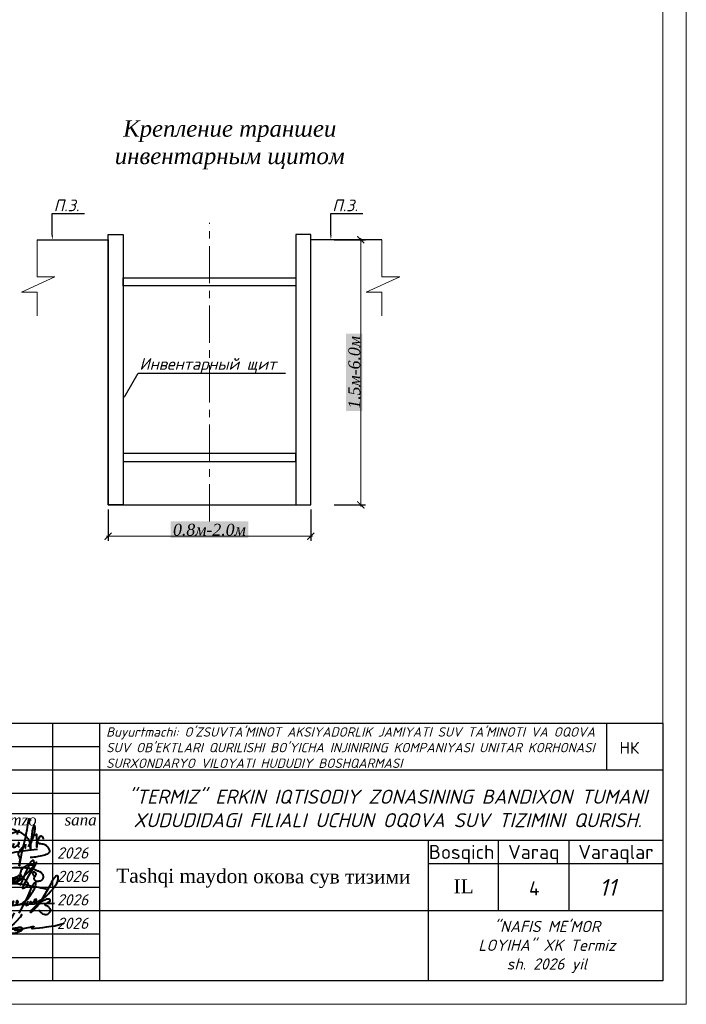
# Model space of a CAD drawing. Extents: x 0 to 362422, y 0 to 4201735.
# Tile 58 of 256: x 360258 to 360400, y 4198694 to 4198904. Entities that reach past the tile are written whole.
import ezdxf
from ezdxf import colors
from ezdxf.entities.mleader import LeaderData, LeaderLine
from ezdxf.enums import TextEntityAlignment as Align
from ezdxf.math import Vec2, Vec3

# ---------------------------------------------------------------- set-up
doc = ezdxf.new("R2010")
doc.units = 0
doc.header["$LTSCALE"] = 0.5
doc.header["$MEASUREMENT"] = 0
doc.header["$PDMODE"] = 32
doc.header["$PDSIZE"] = 0.3
doc.linetypes.add('осевая', pattern=[50.8, 31.75, -6.35, 6.35, -6.35])
doc.layers.add('.', color=7, linetype='Continuous', lineweight=15)
doc.layers.add('Линии', color=130, linetype='Continuous', lineweight=50)
doc.styles.add('ISOCPEUR', font='isocpeui.ttf', dxfattribs={"height": 250})
doc.styles.add('Nurbek', font='isocpeui.ttf')
doc.styles.add('Standard 1', font='isocpeur.ttf', dxfattribs={"height": 300})
doc.styles.add('Times', font='timesi.ttf', dxfattribs={"height": 2})
doc.styles.add('V@ler@Live', font='isocpeui.ttf')
doc.styles.add('ГОСТ 250', font='isocpeur.ttf', dxfattribs={"height": 250})
doc.styles.add('школа', font='times.ttf')
doc.linetypes.add('119_1_5', pattern='A,4,-1,[129,yszn.shx,S=0.5,R=0,X=0,Y=0],0.35,[131,yszn.shx,S=0.5,R=0,X=0,Y=0],3.3,[130,yszn.shx,S=0.5,R=0,X=0,Y=0],0.35,[128,yszn.shx,S=0.5,R=0,X=0,Y=0],-1', length=10)
doc.dimstyles.new('!Oxunjon', dxfattribs={"dimtxt": 2, "dimasz": 1.5, "dimexe": 1, "dimexo": 0.0625, "dimgap": 0.09, "dimtad": 1, "dimdec": 1, "dimzin": 0, "dimdsep": 46, "dimtxsty": 'Standard', "dimblk": 'ARCHTICK', "dimcen": 0.3, "dimdle": 0.35, "dimclrd": 1, "dimclre": 1, "dimclrt": 1, "dimadec": 0, "dimazin": 0, "dimtfac": 1, "dimtdec": 1, "dimtofl": 0, "dimtmove": 0, "dimatfit": 3, "dimldrblk": 'ARCHTICK', "dimfxl": 1, "dimtolj": 1, "dimtzin": 0, "dimlwd": 0, "dimarcsym": 1})

# ---------------------------------------------------------------- blocks, each defined once
blk = doc.blocks.new('_ArchTick')
at = {"color": 0, "linetype": 'ByBlock', "const_width": 0.15}
blk.add_lwpolyline([(-0.5, -0.5), (0.5, 0.5)], dxfattribs=at)
blk = doc.blocks.new('*D550')
at = {"color": 1, "lineweight": -2, "transparency": 16777216}
for p, q in [((360277.11, 4198799.96), (360277.11, 4198793.27)), ((360320.32, 4198799.96), (360320.32, 4198793.27))]:
    blk.add_line(p, q, dxfattribs=at)
at = {"color": 1, "lineweight": 0, "transparency": 16777216}
blk.add_line((360276.76, 4198794.27), (360320.67, 4198794.27), dxfattribs=at)
at = {"layer": 'Defpoints', "color": 0, "lineweight": 50, "transparency": 16777216}
for p in [(360277.11, 4198800.96), (360320.32, 4198800.96), (360320.32, 4198794.27)]:
    blk.add_point(p, dxfattribs=at)
at = {"color": 1, "lineweight": 0, "transparency": 16777216, "xscale": 1.5, "yscale": 1.5, "zscale": 1.5, "rotation": 180}
blk.add_blockref('_ArchTick', (360277.11, 4198794.27), dxfattribs=at)
at = {"color": 1, "lineweight": 0, "transparency": 16777216, "xscale": 1.5, "yscale": 1.5, "zscale": 1.5}
blk.add_blockref('_ArchTick', (360320.32, 4198794.27), dxfattribs=at)
at = {"color": 1, "transparency": 16777216, "insert": (360298.72, 4198795.64), "char_height": 2, "attachment_point": 5, "style": 'Times', "bg_fill": 1, "box_fill_scale": 1.25, "bg_fill_color": 7, "bg_fill_true_color": 16777215, "bg_fill_transparency": 0}
blk.add_mtext('\\A1;{\\H1.25x;0.8м-2.0м}', dxfattribs=at)
blk = doc.blocks.new('*D551')
at = {"color": 1, "lineweight": 0, "transparency": 16777216}
blk.add_line((360330.98, 4198800.61), (360330.98, 4198857.85), dxfattribs=at)
at = {"color": 1, "lineweight": -2, "transparency": 16777216}
for p, q in [((360325.28, 4198857.5), (360331.98, 4198857.5)), ((360325.28, 4198800.96), (360331.98, 4198800.96))]:
    blk.add_line(p, q, dxfattribs=at)
at = {"layer": 'Defpoints', "color": 0, "lineweight": 50, "transparency": 16777216}
for p in [(360324.28, 4198857.5), (360330.98, 4198857.5), (360324.28, 4198800.96)]:
    blk.add_point(p, dxfattribs=at)
at = {"color": 1, "lineweight": 0, "transparency": 16777216, "xscale": 1.5, "yscale": 1.5, "zscale": 1.5}
for p, rotation in [((360330.98, 4198857.5), 90), ((360330.98, 4198800.96), 270)]:
    blk.add_blockref('_ArchTick', p, dxfattribs=dict(at, rotation=rotation))
at = {"color": 1, "transparency": 16777216, "insert": (360329.61, 4198829.23), "char_height": 2, "attachment_point": 5, "rotation": 90, "style": 'Times', "bg_fill": 1, "box_fill_scale": 1.25, "bg_fill_color": 7, "bg_fill_true_color": 16777215, "bg_fill_transparency": 0}
blk.add_mtext('\\A1;{\\H1.25x;1.5м-6.0м}', dxfattribs=at)
blk = doc.blocks.new('fgjhfgjhhjghm bnmbkjk mkm')
at = {"color": 5, "lineweight": 40, "ltscale": 100}
blk.add_lwpolyline([(-257.43, -8198.63), (-258, -8199.3), (-258.04, -8199.62), (-257.47, -8199.42), (-257.07, -8199.16), (-256.82, -8198.67), (-257.07, -8199.16), (-256.8, -8199.11), (-256.42, -8198.96), (-256.09, -8198.78), (-255.81, -8198.75), (-255.54, -8198.5), (-255.4, -8198.28), (-255.5, -8198.05), (-255.82, -8198.16), (-256, -8198.34), (-256.05, -8198.67), (-255.95, -8198.87), (-255.57, -8198.8), (-255.09, -8198.68), (-253.81, -8197.93), (-253.15, -8197.44), (-252.41, -8196.71), (-252.02, -8196.28), (-251.56, -8195.75), (-251.18, -8195.23), (-250.68, -8194.6), (-250.36, -8194.13), (-250.23, -8193.79), (-250.09, -8193.38), (-250.06, -8193), (-250.05, -8192.5), (-250.2, -8192.29), (-250.38, -8192.27), (-250.62, -8192.37), (-250.8, -8192.6), (-251, -8192.85), (-251.23, -8193.12), (-251.35, -8193.36), (-251.51, -8193.6), (-251.67, -8193.87), (-251.79, -8194.17), (-254.73, -8199.16), (-255.3, -8199.94), (-256.25, -8200.94), (-256.89, -8201.44), (-256.95, -8201.4), (-256.89, -8201.22), (-256.82, -8201.05), (-256.69, -8200.89), (-256.58, -8200.75), (-255.91, -8200.06), (-254.96, -8199.17), (-254.41, -8198.74), (-253.61, -8198.36), (-253.15, -8198.12), (-252.85, -8198.01), (-252.45, -8197.95), (-252.28, -8197.99), (-252.18, -8198.12), (-252.14, -8198.37), (-252.13, -8198.57), (-252.23, -8198.75), (-252.57, -8198.91), (-253.23, -8199.35), (-253.38, -8199.48), (-253.09, -8199.64), (-252.76, -8199.77), (-252.56, -8199.9), (-252.43, -8200.03), (-252.08, -8200.39), (-251.93, -8200.69), (-251.92, -8200.89), (-251.97, -8201.1), (-252.12, -8201.3), (-252.25, -8201.5), (-252.42, -8201.64), (-252.72, -8201.91), (-253.06, -8201.95), (-253.27, -8201.96), (-253.54, -8201.88), (-253.84, -8201.8), (-254.08, -8201.6), (-254.26, -8201.48), (-254.42, -8201.3), (-254.61, -8201.13), (-254.78, -8200.92), (-254.86, -8200.86)], dxfattribs=at)
for points in [[(-265.64, -8197.39), (-265.85, -8197.73, -0.287088), (-266.3, -8197.87, -0.22153), (-266.5, -8197.7, -0.260462), (-266.39, -8197.09), (-266.15, -8196.74, 0.006278), (-265.86, -8196.33), (-265.49, -8196.03), (-265.14, -8195.82), (-264.91, -8195.7), (-264.7, -8195.66), (-264.43, -8195.64), (-264.1, -8195.61), (-263.85, -8195.63), (-263.72, -8195.68), (-263.7, -8195.79), (-263.75, -8196.04), (-265.14, -8198.88), (-265.29, -8199.23), (-265.34, -8199.38), (-265.37, -8199.53), (-265.38, -8199.61), (-265.37, -8199.78, 0.706282), (-265.14, -8199.9), (-264.91, -8199.81), (-264.69, -8199.76), (-264.4, -8199.64), (-264.22, -8199.51), (-264.06, -8199.41), (-263.9, -8199.26), (-263.64, -8199.06), (-263.34, -8198.75), (-263.18, -8198.6), (-263, -8198.43), (-262.86, -8198.25), (-262.73, -8198.1), (-262.65, -8198.02), (-262.54, -8197.85), (-262.22, -8197.31), (-262.04, -8196.93), (-262, -8196.79), (-261.92, -8196.63), (-261.89, -8196.45), (-261.85, -8196.23), (-261.79, -8195.9), (-261.82, -8195.68), (-262.02, -8195.93), (-262.29, -8196.31), (-262.92, -8197.66), (-263.29, -8198.41), (-263.73, -8199.51), (-263.97, -8200.1), (-261.48, -8199.67), (-260.03, -8199.51), (-258.92, -8199.36), (-258.19, -8199.31), (-255.94, -8199.21), (-254.5, -8199.16), (-250.95, -8199.09)], [(-262.16, -8198.46), (-262.38, -8198.73), (-262.54, -8198.92), (-262.61, -8199.05), (-262.72, -8199.24), (-262.75, -8199.39), (-262.73, -8199.53), (-262.72, -8199.62), (-262.63, -8199.69), (-262.4, -8199.69), (-262.21, -8199.72), (-261.9, -8199.59), (-261.69, -8199.51), (-261.4, -8199.34), (-261.3, -8198.99), (-261.15, -8198.54), (-261.32, -8199.07), (-261.42, -8199.38), (-261.34, -8199.57), (-260.91, -8199.54), (-260.63, -8199.37), (-260.43, -8199.27), (-260.31, -8199.14), (-260.22, -8199.05), (-260.13, -8198.97, 0.310116), (-260.07, -8198.56, 0.56176), (-260.39, -8198.6, 0.084118), (-260.47, -8198.88, 0.085526), (-260.37, -8199.21), (-260.29, -8199.39), (-260.14, -8199.47), (-259.74, -8199.41), (-259.34, -8199.26), (-258.96, -8199.08), (-258.73, -8198.91), (-258.11, -8198.49), (-257.76, -8198.15), (-257.45, -8197.72), (-257.2, -8197.4), (-256.89, -8196.95), (-256.59, -8196.52), (-256.27, -8196.05), (-256.1, -8195.73), (-255.97, -8195.47), (-255.75, -8194.97), (-255.65, -8194.68), (-255.58, -8194.43), (-255.58, -8194.26), (-255.58, -8194.1), (-255.64, -8193.99), (-255.79, -8194), (-255.95, -8194.05), (-256.08, -8194.13), (-256.21, -8194.25), (-256.26, -8194.36), (-256.33, -8194.48), (-256.42, -8194.62), (-256.49, -8194.74), (-256.53, -8194.8), (-256.59, -8194.89), (-256.96, -8195.63), (-257.58, -8197.21), (-258.32, -8198.79), (-259.86, -8201.53)]]:
    blk.add_lwpolyline(points, format="xyb", dxfattribs=at)
blk = doc.blocks.new('ghfgj jghjmhg jjbkm jkm')
at = {"color": 5, "linetype": 'ByBlock', "lineweight": 40}
for points in [[(-254.12, -8185.87), (-253.9, -8185.82), (-253.74, -8185.78), (-253.55, -8185.63), (-253.51, -8185.51), (-253.5, -8185.43), (-253.51, -8185.3), (-253.56, -8185.19), (-253.6, -8185.09), (-253.66, -8185.02), (-253.75, -8184.96), (-253.85, -8184.92), (-253.94, -8184.88), (-254.03, -8184.84), (-254.1, -8184.84), (-254.19, -8184.85), (-254.27, -8184.88), (-254.32, -8184.93), (-254.37, -8185.02), (-254.4, -8185.1), (-254.39, -8185.21), (-254.33, -8185.34), (-254.28, -8185.45), (-254.21, -8185.54), (-254.12, -8185.61), (-254.02, -8185.68), (-253.92, -8185.74), (-253.82, -8185.8), (-253.82, -8185.8), (-253.76, -8185.91), (-253.77, -8185.94), (-253.82, -8185.97), (-253.89, -8186.03), (-253.95, -8186.11), (-254.01, -8186.18), (-254.04, -8186.27), (-254.07, -8186.34), (-254.08, -8186.44), (-254.05, -8186.53), (-254.03, -8186.62), (-253.98, -8186.7), (-253.92, -8186.77), (-253.84, -8186.85), (-253.78, -8186.91), (-253.73, -8186.97), (-253.64, -8187.02), (-253.58, -8187.04), (-253.52, -8187.05), (-253.46, -8187.06), (-253.38, -8187.07), (-253.28, -8187.07), (-253.18, -8187.08), (-253.1, -8187.08), (-253.03, -8187.07), (-252.94, -8187.07), (-252.86, -8187.06), (-252.76, -8187.05), (-252.69, -8187.05), (-252.61, -8187.04), (-252.55, -8187.02), (-252.48, -8187), (-252.43, -8186.98), (-252.36, -8186.95), (-252.29, -8186.92), (-252.24, -8186.9), (-252.18, -8186.87), (-252.14, -8186.84), (-252.09, -8186.81), (-252.04, -8186.78), (-251.99, -8186.73), (-251.96, -8186.7), (-251.91, -8186.65), (-251.87, -8186.61), (-251.84, -8186.56), (-251.82, -8186.52), (-251.78, -8186.43), (-251.74, -8186.32), (-251.7, -8186.18), (-251.67, -8186.04), (-251.67, -8185.93), (-251.67, -8185.84), (-251.7, -8185.76), (-251.74, -8185.66), (-251.78, -8185.55), (-251.84, -8185.46), (-251.91, -8185.36), (-251.99, -8185.24), (-252.07, -8185.14), (-252.18, -8185.04), (-252.3, -8184.94), (-252.43, -8184.86), (-252.58, -8184.77), (-252.84, -8184.65), (-253.04, -8184.57), (-253.31, -8184.48), (-253.69, -8184.34), (-254.02, -8184.22), (-254.4, -8184.14), (-254.97, -8183.99), (-255.26, -8183.95), (-255.57, -8183.9), (-255.82, -8183.86), (-256.1, -8183.85), (-256.38, -8183.8), (-257.05, -8183.75), (-257.45, -8183.75), (-257.92, -8183.74), (-258.19, -8183.75), (-259.16, -8183.78), (-259.99, -8183.83), (-260.63, -8183.91), (-261.2, -8183.99), (-261.98, -8184.18), (-262.58, -8184.34), (-263.58, -8184.7), (-264.46, -8185.07), (-265.01, -8185.31), (-265.4, -8185.54), (-265.96, -8185.89), (-266.37, -8186.23), (-266.53, -8186.4), (-266.67, -8186.54), (-266.78, -8186.65), (-266.86, -8186.73), (-266.94, -8186.85), (-267, -8186.95), (-267.04, -8187.06), (-267.07, -8187.19), (-267.06, -8187.29), (-267.03, -8187.44), (-266.97, -8187.56), (-266.91, -8187.66), (-266.83, -8187.75), (-266.75, -8187.84), (-266.67, -8187.89), (-266.55, -8187.94), (-266.42, -8187.98), (-266.33, -8188.01), (-266.26, -8188.02), (-266.13, -8188.04), (-265.99, -8188.06), (-265.8, -8188.08), (-265.56, -8188.09), (-265.34, -8188.09), (-265.08, -8188.07), (-264.93, -8188.06), (-264.83, -8188.05), (-264.55, -8188.03), (-264.33, -8187.99), (-264.11, -8187.96), (-263.82, -8187.91), (-263.6, -8187.86), (-263.31, -8187.82), (-262.96, -8187.78), (-262.71, -8187.73), (-262.33, -8187.69), (-261.88, -8187.67), (-261.47, -8187.66), (-261.12, -8187.65), (-260.83, -8187.6), (-260.44, -8187.62), (-259.84, -8187.64), (-259.56, -8187.65), (-259.12, -8187.68), (-258.65, -8187.7), (-258.07, -8187.73), (-257.59, -8187.79), (-257.07, -8187.87), (-256.72, -8187.9), (-256.52, -8187.92), (-256.35, -8187.94), (-256.02, -8187.97), (-255.72, -8188.04), (-255.41, -8188.12), (-254.87, -8188.24), (-254.39, -8188.34), (-254.14, -8188.4), (-253.79, -8188.47), (-253.42, -8188.55), (-252.82, -8188.64), (-252.33, -8188.75), (-251.87, -8188.84), (-251.4, -8188.97), (-251.1, -8189.05), (-250.73, -8189.15)], [(-261.31, -8185.11), (-261.13, -8184.8), (-260.98, -8184.44), (-260.83, -8184.1), (-260.77, -8183.74), (-260.77, -8183.33), (-260.84, -8183.04), (-260.94, -8182.72), (-261.1, -8182.45), (-261.24, -8182.27), (-261.41, -8182.13), (-261.62, -8182.06), (-261.9, -8181.99), (-262.16, -8181.99), (-262.45, -8182.02), (-262.71, -8182.09), (-263.01, -8182.18), (-263.21, -8182.28), (-263.56, -8182.45), (-264.11, -8182.93), (-264.37, -8183.23), (-264.55, -8183.47), (-264.7, -8183.74), (-264.8, -8183.97), (-264.9, -8184.28), (-265, -8184.61), (-265.09, -8184.89), (-265.13, -8185.31), (-265.15, -8185.69), (-265.12, -8186.51), (-265.09, -8186.93), (-265.04, -8187.29), (-264.92, -8187.73), (-264.78, -8187.96), (-264.64, -8188.12), (-264.45, -8188.27), (-264.32, -8188.36), (-264.16, -8188.48), (-263.95, -8188.61), (-263.68, -8188.73), (-263.56, -8188.75), (-263.38, -8188.75), (-263.2, -8188.74), (-263.02, -8188.68), (-262.84, -8188.57), (-262.69, -8188.42), (-262.59, -8188.25), (-262.52, -8188.12), (-262.41, -8187.9), (-262.33, -8187.69), (-262.3, -8187.5), (-262.26, -8187.31), (-262.28, -8187.17), (-262.31, -8186.97), (-262.36, -8186.84), (-262.45, -8186.73), (-262.56, -8186.64), (-262.73, -8186.58), (-262.89, -8186.59), (-263.01, -8186.62), (-263.19, -8186.68), (-263.41, -8186.81), (-263.72, -8187.06), (-263.88, -8187.25), (-263.98, -8187.39), (-264.08, -8187.51), (-264.14, -8187.64), (-264.2, -8187.77), (-264.24, -8187.93), (-264.28, -8188.14), (-264.29, -8188.31), (-264.26, -8188.51), (-264.16, -8188.67), (-264.1, -8188.78), (-264.05, -8188.82), (-264.02, -8188.82), (-263.97, -8188.8), (-263.94, -8188.76), (-263.9, -8188.7), (-263.85, -8188.61), (-263.54, -8187.99), (-263.32, -8187.47), (-263.12, -8186.97), (-262.97, -8186.37), (-262.66, -8185.37), (-262.49, -8184.87), (-262.44, -8184.66), (-262.42, -8184.64), (-262.41, -8184.62), (-262.39, -8184.62), (-262.37, -8184.63), (-262.36, -8184.64), (-262.36, -8184.67), (-262.36, -8184.69), (-262.37, -8184.71), (-262.38, -8184.74)], [(-261.91, -8188.06), (-261.82, -8187.85), (-261.76, -8187.75), (-261.72, -8187.7), (-261.67, -8187.6), (-261.55, -8187.48), (-261.46, -8187.39), (-261.37, -8187.28), (-261.3, -8187.19), (-261.16, -8187.1), (-261.1, -8187.05), (-261, -8186.94), (-260.91, -8186.85), (-260.83, -8186.81), (-260.75, -8186.76), (-260.66, -8186.71), (-260.58, -8186.66), (-260.51, -8186.61), (-260.44, -8186.57), (-260.38, -8186.54), (-260.32, -8186.52), (-260.26, -8186.51), (-260.22, -8186.51), (-260.19, -8186.53), (-260.18, -8186.54), (-260.16, -8186.58), (-260.14, -8186.65), (-260.15, -8186.71), (-260.15, -8186.76), (-260.17, -8186.81), (-260.19, -8186.86), (-260.2, -8186.9), (-260.24, -8187.01), (-260.26, -8187.11), (-260.27, -8187.17), (-260.29, -8187.21), (-260.32, -8187.29), (-260.35, -8187.37), (-260.38, -8187.43), (-260.41, -8187.49), (-260.47, -8187.62), (-260.52, -8187.67), (-260.56, -8187.77), (-260.6, -8187.82), (-260.66, -8187.9), (-260.7, -8187.94), (-260.73, -8187.99), (-260.76, -8188.02), (-260.79, -8188.05), (-260.82, -8188.09), (-260.86, -8188.12), (-260.89, -8188.15), (-260.93, -8188.18), (-260.96, -8188.21), (-261, -8188.23), (-261.04, -8188.26), (-261.08, -8188.27), (-261.1, -8188.25), (-261.1, -8188.22), (-261.1, -8188.19), (-261.09, -8188.15), (-261.08, -8188.12), (-261.06, -8188.06), (-261.04, -8188.01), (-261.02, -8187.96), (-261, -8187.92), (-260.96, -8187.85), (-260.93, -8187.79), (-260.89, -8187.71), (-260.88, -8187.68), (-260.84, -8187.63), (-260.77, -8187.53), (-260.75, -8187.48), (-260.74, -8187.45), (-260.71, -8187.4), (-260.69, -8187.35), (-260.66, -8187.31), (-260.63, -8187.27), (-260.6, -8187.22), (-260.57, -8187.19), (-260.54, -8187.14), (-260.5, -8187.1), (-260.47, -8187.07), (-260.44, -8187.02), (-260.4, -8186.98), (-260.38, -8186.96), (-260.36, -8186.94), (-260.34, -8186.92), (-260.32, -8186.89), (-260.3, -8186.86), (-260.28, -8186.83), (-260.25, -8186.78), (-260.21, -8186.75), (-260.15, -8186.7), (-260.11, -8186.66), (-260.05, -8186.6), (-259.98, -8186.55), (-259.9, -8186.51), (-259.83, -8186.45), (-259.75, -8186.42), (-259.7, -8186.4), (-259.64, -8186.37), (-259.58, -8186.35), (-259.51, -8186.34), (-259.45, -8186.32), (-259.39, -8186.3), (-259.34, -8186.28), (-259.28, -8186.28), (-259.24, -8186.27), (-259.17, -8186.27), (-259.12, -8186.28), (-259.08, -8186.33), (-259.05, -8186.37), (-259.01, -8186.42), (-259, -8186.47), (-258.99, -8186.51), (-258.98, -8186.58), (-258.99, -8186.62), (-259, -8186.68), (-259, -8186.76), (-259.02, -8186.81), (-259.04, -8186.88), (-259.06, -8186.94), (-259.09, -8187.01), (-259.11, -8187.08), (-259.14, -8187.16), (-259.17, -8187.22), (-259.23, -8187.3), (-259.27, -8187.37), (-259.32, -8187.45), (-259.37, -8187.52), (-259.43, -8187.59), (-259.47, -8187.65), (-259.52, -8187.72), (-259.58, -8187.77), (-259.66, -8187.78), (-259.72, -8187.77), (-259.78, -8187.75), (-259.78, -8187.71), (-259.78, -8187.65), (-259.76, -8187.61), (-259.75, -8187.55), (-259.73, -8187.52), (-259.71, -8187.48), (-259.68, -8187.44), (-259.65, -8187.39), (-259.62, -8187.34), (-259.59, -8187.28), (-259.55, -8187.24), (-259.52, -8187.17), (-259.47, -8187.1), (-259.43, -8187.03), (-259.38, -8186.94), (-259.33, -8186.83), (-259.25, -8186.73), (-259.21, -8186.65), (-259.19, -8186.6), (-259.16, -8186.53), (-259.11, -8186.46), (-259.08, -8186.41), (-259.04, -8186.38), (-258.99, -8186.35), (-258.94, -8186.3), (-258.87, -8186.25), (-258.79, -8186.2), (-258.73, -8186.14), (-258.66, -8186.11), (-258.58, -8186.08), (-258.51, -8186.06), (-258.43, -8186.05), (-258.37, -8186.04), (-258.3, -8186.05), (-258.24, -8186.08), (-258.17, -8186.14), (-258.14, -8186.2), (-258.11, -8186.28), (-258.1, -8186.34), (-258.11, -8186.41), (-258.12, -8186.47), (-258.14, -8186.54), (-258.15, -8186.59), (-258.17, -8186.66), (-258.19, -8186.72), (-258.2, -8186.78), (-258.2, -8186.82), (-258.22, -8186.86), (-258.23, -8186.89), (-258.25, -8186.92), (-258.26, -8186.95), (-258.29, -8186.99), (-258.32, -8187.02), (-258.34, -8187.05), (-258.39, -8187.11), (-258.43, -8187.16), (-258.47, -8187.21), (-258.52, -8187.26), (-258.56, -8187.3), (-258.6, -8187.34), (-258.66, -8187.39), (-258.71, -8187.42), (-258.76, -8187.45), (-258.81, -8187.46), (-258.87, -8187.47), (-258.92, -8187.46), (-258.97, -8187.43), (-259, -8187.37), (-259, -8187.33), (-258.99, -8187.29), (-258.97, -8187.22), (-258.94, -8187.15), (-258.92, -8187.1), (-258.9, -8187.04), (-258.87, -8186.98), (-258.83, -8186.92), (-258.79, -8186.83), (-258.73, -8186.76), (-258.69, -8186.69), (-258.64, -8186.6), (-258.59, -8186.53), (-258.52, -8186.39), (-258.45, -8186.3), (-258.4, -8186.23), (-258.37, -8186.19), (-258.33, -8186.13), (-258.27, -8186.07), (-258.27, -8186.07), (-258.2, -8185.98), (-258.14, -8185.89), (-258.09, -8185.82), (-258.02, -8185.76), (-257.94, -8185.7), (-257.9, -8185.67), (-257.82, -8185.66), (-257.78, -8185.64), (-257.74, -8185.64), (-257.71, -8185.65), (-257.67, -8185.67), (-257.64, -8185.68), (-257.63, -8185.7), (-257.61, -8185.72), (-257.59, -8185.75), (-257.57, -8185.79), (-257.56, -8185.83), (-257.55, -8185.87), (-257.55, -8185.91), (-257.55, -8185.96), (-257.55, -8186.03), (-257.56, -8186.07), (-257.56, -8186.08), (-257.57, -8186.15), (-257.59, -8186.21), (-257.61, -8186.3), (-257.64, -8186.38), (-257.66, -8186.44), (-257.67, -8186.48), (-257.68, -8186.51), (-257.71, -8186.54), (-257.75, -8186.6), (-257.8, -8186.67), (-257.83, -8186.72), (-257.86, -8186.76), (-257.9, -8186.81), (-257.94, -8186.88), (-257.98, -8186.93), (-258, -8186.95), (-258.03, -8187), (-258.06, -8187.06), (-258.11, -8187.11), (-258.14, -8187.15), (-258.19, -8187.21), (-258.24, -8187.27), (-258.25, -8187.29), (-258.28, -8187.33), (-258.29, -8187.35), (-258.32, -8187.39), (-258.34, -8187.43), (-258.37, -8187.43), (-258.37, -8187.42), (-258.36, -8187.39), (-258.34, -8187.37), (-258.33, -8187.36), (-258.31, -8187.35), (-258.29, -8187.34), (-258.26, -8187.34), (-258.24, -8187.33), (-258.21, -8187.33), (-258.19, -8187.32), (-258.17, -8187.31), (-258.16, -8187.3), (-258.14, -8187.29), (-258.12, -8187.27), (-258.07, -8187.24), (-258.03, -8187.21), (-257.98, -8187.19), (-257.95, -8187.16), (-257.9, -8187.14), (-257.87, -8187.12), (-257.84, -8187.09), (-257.79, -8187.07), (-257.75, -8187.03), (-257.72, -8186.99), (-257.69, -8186.96), (-257.65, -8186.92), (-257.62, -8186.9), (-257.6, -8186.88), (-257.56, -8186.85), (-257.53, -8186.81), (-257.48, -8186.78), (-257.44, -8186.74), (-257.38, -8186.69), (-257.35, -8186.66), (-257.31, -8186.62), (-257.23, -8186.55), (-257.19, -8186.5), (-257.11, -8186.42), (-257.09, -8186.38), (-257.05, -8186.35), (-257.02, -8186.32), (-256.95, -8186.25), (-256.89, -8186.21), (-256.84, -8186.14), (-256.8, -8186.1), (-256.75, -8186.04), (-256.69, -8185.98), (-256.62, -8185.91), (-256.51, -8185.83), (-256.44, -8185.76), (-256.35, -8185.66), (-256.25, -8185.58), (-256.13, -8185.49), (-256.02, -8185.4), (-255.95, -8185.32), (-255.88, -8185.25), (-255.84, -8185.19), (-255.77, -8185.12), (-255.73, -8185.07), (-255.68, -8185.03), (-255.64, -8184.98), (-255.58, -8184.94), (-255.53, -8184.88), (-255.49, -8184.83), (-255.41, -8184.76), (-255.34, -8184.69), (-255.27, -8184.63), (-255.19, -8184.52), (-255.12, -8184.44), (-255.03, -8184.33), (-254.95, -8184.24), (-254.87, -8184.16), (-254.79, -8184.07), (-254.68, -8183.95), (-254.62, -8183.87), (-254.55, -8183.8), (-254.44, -8183.7), (-254.37, -8183.64), (-254.29, -8183.57), (-254.22, -8183.49), (-254.18, -8183.4), (-254.14, -8183.31), (-254.1, -8183.19), (-254.04, -8183.1), (-253.99, -8183), (-253.98, -8182.94), (-253.95, -8182.84), (-253.96, -8182.75), (-253.96, -8182.67), (-253.96, -8182.59), (-253.98, -8182.53), (-254, -8182.46), (-254, -8182.41), (-254.01, -8182.37), (-254.01, -8182.32), (-254.02, -8182.27), (-254.05, -8182.2), (-254.07, -8182.14), (-254.08, -8182.09), (-254.1, -8182.05), (-254.11, -8182.01), (-254.14, -8181.97), (-254.16, -8181.92), (-254.2, -8181.91), (-254.23, -8181.9), (-254.26, -8181.89), (-254.3, -8181.91), (-254.35, -8181.94), (-254.43, -8181.95), (-254.47, -8181.99), (-254.53, -8182.04), (-254.57, -8182.08), (-254.64, -8182.12), (-254.69, -8182.17), (-254.76, -8182.23), (-254.81, -8182.27), (-254.87, -8182.35), (-254.96, -8182.46), (-255, -8182.55), (-255.07, -8182.66), (-255.12, -8182.79), (-255.15, -8182.86), (-255.19, -8182.97), (-255.27, -8183.13), (-255.37, -8183.34), (-255.41, -8183.43), (-255.53, -8183.68), (-255.67, -8183.97), (-256, -8184.65), (-256.31, -8185.35), (-256.67, -8186.19), (-256.9, -8186.73), (-257.1, -8187.18), (-257.41, -8187.89), (-257.54, -8188.2)], [(-253.34, -8182.28), (-253.56, -8182.65), (-253.77, -8183), (-254.11, -8183.59), (-254.52, -8184.3), (-254.91, -8184.96), (-255.39, -8185.76), (-255.74, -8186.34), (-256.11, -8187.1), (-256.54, -8187.95), (-256.73, -8188.33), (-256.84, -8188.57), (-256.93, -8188.74), (-256.92, -8188.8), (-256.89, -8188.85), (-256.86, -8188.86), (-256.81, -8188.84), (-256.74, -8188.83), (-256.64, -8188.81), (-256.56, -8188.79), (-256.47, -8188.76), (-256.39, -8188.73), (-256.31, -8188.7), (-256.23, -8188.63), (-256.13, -8188.56), (-256, -8188.5), (-255.91, -8188.43), (-255.81, -8188.37), (-255.75, -8188.32), (-255.67, -8188.28), (-255.63, -8188.22), (-255.59, -8188.15), (-255.56, -8188.11), (-255.5, -8188.03), (-255.46, -8187.96), (-255.44, -8187.92), (-255.45, -8187.85), (-255.46, -8187.79), (-255.5, -8187.71), (-255.54, -8187.64), (-255.58, -8187.57), (-255.61, -8187.51), (-255.65, -8187.45), (-255.7, -8187.36), (-255.76, -8187.29), (-255.8, -8187.25), (-255.85, -8187.2), (-255.9, -8187.14), (-255.94, -8187.09), (-255.98, -8187.05), (-256.02, -8187), (-256.07, -8186.95), (-256.18, -8186.86), (-256.26, -8186.79), (-256.33, -8186.71), (-256.41, -8186.65), (-256.47, -8186.6), (-256.58, -8186.49), (-256.65, -8186.42), (-256.71, -8186.36), (-256.79, -8186.28), (-257.01, -8186.05), (-257.11, -8185.94), (-257.19, -8185.79), (-257.27, -8185.64), (-257.33, -8185.47), (-257.37, -8185.32), (-257.38, -8185.12), (-257.35, -8184.97), (-257.32, -8184.85), (-257.27, -8184.71), (-257.23, -8184.56), (-257.16, -8184.36), (-257.04, -8184.14), (-256.93, -8184), (-256.82, -8183.83), (-256.71, -8183.73), (-256.61, -8183.62), (-256.49, -8183.55), (-256.34, -8183.46), (-256.22, -8183.4), (-256.1, -8183.33), (-255.94, -8183.23), (-255.78, -8183.18), (-255.62, -8183.13), (-255.47, -8183.08), (-255.27, -8183.05), (-255.11, -8183.03), (-254.91, -8183), (-254.69, -8183), (-254.47, -8183.01), (-254.3, -8183.05), (-254.08, -8183.21), (-253.99, -8183.39)]]:
    blk.add_lwpolyline(points, dxfattribs=at)
blk = doc.blocks.new('dhfdgh xfghfgh ffnhjmgmgvbnfgg')
at = {"color": 5, "lineweight": 40, "ltscale": 0.5}
for p, q in [((1479223, -21865), (1479206, -21938)), ((1479232, -21840), (1479223, -21865)), ((1479249, -21856), (1479232, -21840)), ((1479259, -21871), (1479249, -21856)), ((1479272, -21891), (1479259, -21871)), ((1479186, -22087), (1479166, -22194)), ((1479191, -22031), (1479186, -22087)), ((1479206, -21938), (1479191, -22031)), ((1479134, -22332), (1479107, -22459)), ((1479156, -22246), (1479134, -22332)), ((1479166, -22194), (1479156, -22246)), ((1479014, -22576), (1479036, -22544)), ((1479036, -22544), (1479050, -22522)), ((1479050, -22522), (1479087, -22472)), ((1479107, -22459), (1479072, -22596)), ((1479087, -22472), (1479140, -22415)), ((1479140, -22415), (1479151, -22408)), ((1479150, -22450), (1479148, -22470)), ((1479148, -22470), (1479149, -22483)), ((1479149, -22483), (1479151, -22492)), ((1479155, -22412), (1479150, -22450)), ((1479151, -22408), (1479154, -22407)), ((1479151, -22492), (1479158, -22500)), ((1479154, -22407), (1479155, -22408)), ((1479155, -22408), (1479155, -22412)), ((1479000, -22618), (1479005, -22595)), ((1479005, -22637), (1479000, -22618)), ((1479005, -22595), (1479014, -22576)), ((1479011, -22653), (1479005, -22637)), ((1479022, -22680), (1479011, -22653)), ((1479019, -22877), (1479038, -22760)), ((1479031, -22709), (1479022, -22680)), ((1479036, -22732), (1479031, -22709)), ((1479052, -22687), (1479032, -22801)), ((1479037, -22753), (1479036, -22732)), ((1479038, -22760), (1479037, -22753)), ((1479072, -22596), (1479052, -22687)), ((1479020, -22878), (1479019, -22877)), ((1479022, -22878), (1479020, -22878)), ((1479023, -22878), (1479022, -22878)), ((1479032, -22801), (1479023, -22878))]:
    blk.add_line(p, q, dxfattribs=at)
for points in [[(1479224, -22461), (1479241, -22423), (1479263, -22388), (1479286, -22338), (1479310, -22292), (1479322, -22264), (1479330, -22239), (1479338, -22215), (1479346, -22183), (1479354, -22152), (1479360, -22124), (1479365, -22096), (1479367, -22070), (1479369, -22045), (1479368, -22026), (1479364, -22015), (1479359, -22001), (1479353, -21992), (1479349, -21988), (1479343, -21990), (1479338, -21999), (1479325, -22026), (1479317, -22050), (1479303, -22121), (1479295, -22194), (1479288, -22255), (1479285, -22289), (1479287, -22329), (1479273, -22379), (1479269, -22399), (1479267, -22423), (1479266, -22510), (1479267, -22423), (1479264, -22393), (1479257, -22371), (1479245, -22338), (1479230, -22312), (1479213, -22288), (1479197, -22267), (1479163, -22229), (1479123, -22191), (1479078, -22165), (1479048, -22150), (1479017, -22138), (1478960, -22115), (1478920, -22095), (1478874, -22081), (1478828, -22076), (1478795, -22076), (1478757, -22086), (1478724, -22099), (1478682, -22118), (1478638, -22137), (1478583, -22162), (1478528, -22189), (1478491, -22208), (1478456, -22235), (1478431, -22255), (1478400, -22283), (1478364, -22333), (1478328, -22399), (1478297, -22467), (1478272, -22526), (1478245, -22599), (1478244, -22642), (1478258, -22687), (1478271, -22724), (1478283, -22739), (1478299, -22746), (1478333, -22741), (1478419, -22713), (1478544, -22668), (1478713, -22620), (1478849, -22592), (1478951, -22572), (1479044, -22558), (1479219, -22534), (1479347, -22518), (1479408, -22511), (1479401, -22525), (1479395, -22539)], [(1478590, -22609), (1478563, -22611), (1478536, -22606), (1478508, -22594), (1478492, -22572), (1478477, -22543), (1478457, -22505), (1478436, -22461), (1478424, -22427), (1478418, -22390), (1478420, -22362), (1478428, -22331), (1478450, -22291), (1478476, -22262), (1478517, -22234), (1478557, -22216), (1478609, -22205), (1478683, -22191), (1478773, -22173), (1478857, -22158), (1478923, -22138), (1478971, -22125), (1478994, -22118), (1479019, -22100), (1478992, -22128), (1478984, -22142), (1478977, -22157), (1478975, -22170), (1478974, -22182), (1478970, -22188)], [(1478815, -22321), (1478813, -22292), (1478811, -22258), (1478794, -22275), (1478764, -22325), (1478645, -22532)], [(1479375, -22225), (1479399, -22187), (1479408, -22471), (1479406, -22364), (1479416, -22351), (1479426, -22333), (1479442, -22289), (1479460, -22262), (1479482, -22228), (1479492, -22220), (1479503, -22219), (1479516, -22225), (1479531, -22244), (1479541, -22265), (1479548, -22281), (1479549, -22285), (1479547, -22292), (1479546, -22295)], [(1478786, -22391), (1478727, -22519)], [(1478846, -22385), (1478807, -22466), (1478802, -22481), (1478800, -22494), (1478800, -22502)], [(1478907, -22386), (1478897, -22404), (1478885, -22424), (1478879, -22440), (1478875, -22452), (1478877, -22464), (1478883, -22471), (1478896, -22473), (1478913, -22473), (1478938, -22461), (1478961, -22447), (1478982, -22427), (1479002, -22408), (1479014, -22394), (1479018, -22382), (1479015, -22375), (1479011, -22368), (1479007, -22368), (1479005, -22370), (1479005, -22373), (1479000, -22386), (1478997, -22398), (1478993, -22411), (1478991, -22421), (1478990, -22431), (1478991, -22441), (1478994, -22446), (1478997, -22450), (1479003, -22454), (1479010, -22458), (1479016, -22458), (1479021, -22458)], [(1479406, -22374), (1479409, -22371), (1479414, -22366), (1479421, -22364), (1479428, -22365), (1479436, -22369), (1479442, -22378), (1479450, -22386), (1479461, -22390), (1479473, -22392), (1479487, -22392), (1479513, -22394), (1479539, -22395), (1479569, -22403), (1479595, -22415), (1479614, -22428), (1479628, -22445), (1479646, -22471), (1479661, -22498), (1479681, -22526), (1479687, -22537), (1479687, -22560), (1479684, -22579), (1479675, -22591), (1479656, -22609), (1479642, -22621), (1479610, -22634), (1479580, -22644), (1479519, -22659), (1479477, -22667), (1479435, -22675), (1479378, -22687), (1479338, -22693), (1479306, -22697), (1479276, -22700), (1479260, -22700)]]:
    blk.add_lwpolyline(points, dxfattribs=at)
blk = doc.blocks.new('65616152')
at = {"color": 5, "lineweight": 40, "true_color": 0x0000f5}
for points in [[(1279415, 265228), (1279057, 264705), (1278598, 264034), (1278382, 263509), (1278134, 263078), (1277994, 262545), (1277851, 262004), (1277776, 261556), (1277737, 261115), (1277701, 260716), (1277722, 260496), (1277730, 260167), (1277796, 259731), (1278018, 259441), (1278309, 259225), (1278601, 259127), (1278991, 259098), (1279387, 259094), (1279889, 259189), (1280352, 259407), (1281030, 259696), (1281576, 259928), (1281931, 260200), (1282034, 260401), (1281915, 260623), (1281551, 260802), (1281087, 260808), (1280787, 260808), (1280423, 260740), (1278109, 260488), (1276657, 260251), (1273700, 259801), (1271955, 259526), (1270532, 259301), (1269315, 259055), (1268808, 258966), (1268177, 258779), (1267649, 258632), (1267284, 258500), (1267248, 258412), (1267248, 258332), (1267308, 258272), (1267394, 258235), (1267537, 258235), (1267798, 258265), (1268152, 258306), (1268635, 258416), (1270126, 258669), (1271729, 258942), (1273456, 259235), (1275247, 259448), (1276608, 259807), (1278166, 260278), (1279164, 260481), (1280050, 260662), (1280154, 260639), (1280222, 260575), (1280266, 260538), (1280286, 260413), (1280230, 260351), (1280112, 260149), (1279962, 259982), (1279798, 259901), (1279639, 259901), (1279532, 259986), (1279532, 260140), (1279619, 260220), (1279823, 260292), (1280029, 260305), (1280257, 260260), (1280465, 260227), (1280574, 260185), (1280628, 260118), (1280634, 260043), (1280629, 259995), (1280611, 259940), (1280586, 259895), (1280481, 259863), (1280375, 259863), (1280289, 259889), (1280212, 259951), (1280204, 260034), (1280218, 260112), (1280244, 260181), (1280300, 260215), (1280515, 260227), (1280771, 260244), (1280828, 260248), (1280864, 260248), (1280895, 260239), (1280924, 260227), (1280964, 260203), (1280979, 260186), (1280980, 260156), (1280974, 260129), (1280946, 260081), (1280921, 260037), (1280844, 259996), (1280779, 259986), (1280731, 260016), (1280717, 260057), (1280717, 260098), (1280753, 260174), (1280828, 260200), (1280911, 260207), (1281178, 260270), (1281517, 260320), (1281866, 260434), (1282075, 260502), (1282650, 260656), (1283660, 260868), (1284229, 260987), (1284438, 261031), (1284872, 261121), (1285210, 261192), (1285303, 261186), (1285343, 261126), (1285343, 261065), (1285294, 261016), (1285139, 260982), (1285029, 260923), (1284933, 260873), (1284796, 260768), (1284756, 260700), (1284730, 260601), (1284760, 260561), (1284805, 260502), (1284929, 260533), (1285893, 260609), (1287154, 260721), (1288182, 260812), (1289325, 261007), (1290754, 261222), (1291857, 261388), (1292886, 261648), (1294011, 261945), (1294504, 262120), (1294798, 262268)], [(1281686, 264696), (1280112, 262946), (1279339, 262085), (1278484, 261359), (1277785, 260766), (1276609, 260060), (1275744, 259541), (1275063, 259376), (1274447, 259568), (1273996, 259965), (1273640, 260471), (1273243, 261332), (1272956, 262330), (1272845, 263146), (1272845, 263773), (1272899, 264287), (1273004, 264324), (1273111, 264236), (1273275, 264022), (1273734, 263260), (1274076, 262456), (1274414, 261823), (1274730, 261257), (1275006, 260715), (1275242, 260425)], [(1281686, 264696), (1281695, 264710), (1281696, 264715), (1281696, 264720), (1281694, 264726), (1281689, 264735), (1281682, 264745), (1281671, 264754), (1281659, 264758), (1281649, 264764), (1281632, 264769), (1281615, 264770), (1281595, 264770), (1281576, 264768), (1281566, 264766), (1281556, 264763), (1281543, 264757), (1281533, 264746), (1281505, 264697), (1281469, 264630), (1281184, 263973)]]:
    blk.add_lwpolyline(points, dxfattribs=at)
blk = doc.blocks.new('dhxdfghfghfgh fhhjn')
at = {"linetype": 'Continuous'}
for p, q in [((365632.16, 4174273.87), (365632.16, 4174328.87)), ((365642.16, 4174273.87), (365642.16, 4174328.87)), ((365642.16, 4174318.87), (365762.16, 4174318.87)), ((365577.16, 4174303.87), (365642.16, 4174303.87)), ((365642.16, 4174303.87), (365762.16, 4174303.87)), ((365712.16, 4174303.87), (365712.16, 4174273.87)), ((365727.16, 4174288.87), (365727.16, 4174303.87)), ((365742.16, 4174288.87), (365742.16, 4174303.87)), ((365712.16, 4174298.87), (365762.16, 4174298.87)), ((365642.16, 4174288.87), (365762.16, 4174288.87))]:
    blk.add_line(p, q, dxfattribs=at)
at = {"color": 7, "ltscale": 2}
blk.add_line((365750.16, 4174328.87), (365750.16, 4174318.87), dxfattribs=at)
at = {"color": 7, "linetype": 'Continuous'}
for p, q in [((365577.16, 4174309.59), (365642.16, 4174309.59)), ((365577.16, 4174303.87), (365642.16, 4174303.87))]:
    blk.add_line(p, q, dxfattribs=at)
at = {"linetype": 'Continuous', "lineweight": 25}
blk.add_lwpolyline([(365577.16, 4174328.87), (365762.16, 4174328.87), (365762.16, 4174273.87), (365577.16, 4174273.87)], close=True, dxfattribs=at)
at = {"linetype": 'Continuous'}
for points in [[(365577.16, 4174323.87), (365642.16, 4174323.87)], [(365577.16, 4174318.87), (365642.16, 4174318.87)], [(365577.16, 4174313.87), (365642.16, 4174313.87)], [(365577.16, 4174298.87), (365642.16, 4174298.87)], [(365577.16, 4174293.87), (365642.16, 4174293.87)], [(365577.16, 4174288.87), (365642.16, 4174288.87)], [(365577.16, 4174283.87), (365642.16, 4174283.87)], [(365577.16, 4174278.87), (365642.16, 4174278.87)]]:
    blk.add_lwpolyline(points, dxfattribs=at)
at = {"color": 7, "linetype": 'Continuous'}
for points in [[(365577.16, 4174298.87), (365642.16, 4174298.87)], [(365577.16, 4174298.87), (365642.16, 4174298.87)], [(365577.16, 4174293.87), (365642.16, 4174293.87)], [(365577.16, 4174293.87), (365642.16, 4174293.87)], [(365577.16, 4174288.87), (365642.16, 4174288.87)], [(365577.16, 4174288.87), (365642.16, 4174288.87)], [(365577.16, 4174283.87), (365642.16, 4174283.87)], [(365577.16, 4174283.87), (365642.16, 4174283.87)], [(365577.16, 4174278.87), (365642.16, 4174278.87)]]:
    blk.add_lwpolyline(points, dxfattribs=at)
at = {"lineweight": 40, "xscale": 0.009677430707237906, "yscale": 0.009677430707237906, "zscale": 0.009677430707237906}
blk.add_blockref('dhfdgh xfghfgh ffnhjmgmgvbnfgg', (351311.88, 4174519.84), dxfattribs=at)
at = {"color": 0, "xscale": 0.8550048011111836, "yscale": 0.8550048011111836, "zscale": 0.8550048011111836}
for name, p in [('ghfgj jghjmhg jjbkm jkm', (365845.33, 4181295.15)), ('fgjhfgjhhjghm bnmbkjk mkm', (365847.06, 4181300.69))]:
    blk.add_blockref(name, p, dxfattribs=at)
at = {"color": 0, "ltscale": 100, "xscale": 0.0006931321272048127, "yscale": 0.0006931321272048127, "zscale": 0.0006931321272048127}
blk.add_blockref('65616152', (364737.15, 4174104.45), dxfattribs=at)
at = {"layer": '.', "linetype": 'Continuous', "lineweight": 5, "insert": (365750.4, 4174293.81), "char_height": 3.6, "width": 58.886, "attachment_point": 5, "style": 'ISOCPEUR'}
blk.add_mtext('11 {\\C7;                               }', dxfattribs=at)
at = {"style": 'ГОСТ 250'}
for s, p in [(' Bosqich', (365718.31, 4174301.37)), ('Varaq', (365734.66, 4174301.37)), ('Varaqlar', (365752.16, 4174301.37))]:
    blk.add_text(s, height=3, dxfattribs=at).set_placement(p, align=Align.MIDDLE_CENTER)
at = {"attachment_point": 1}
for s, insert, char_height, width, style in [("{\\fISOCPEUR|b1|i1|c204|p34;\\C5;Buyurtmachi:\\fISOCPEUR|b0|i1|c204|p34; O'ZSUVTA'MINOT AKSIYADORLIK JAMIYATI SUV TA'MINOTI VA OQOVA SUV OB'EKTLARI QURILISHI BO'YICHA INJINIRING KOMPANIYASI UNITAR KORHONASI SURXONDARYO VILOYATI HUDUDIY BOSHQARMASI}", (365643.5, 4174327.96), 2, 106.7732, 'Nurbek'), ('\\pxqc;{\\fISOCPEUR|b1|i1|c204|p34;\\C5;"TERMIZ" ERKIN IQTISODIY ZONASINING BANDIXON TUMANI XUDUDIDAGI FILIALI UCHUN OQOVA SUV TIZIMINI QURISH.}', (365644.22, 4174314.64), 3, 118.5284, 'ГОСТ 250')]:
    blk.add_mtext(s, dxfattribs=dict(at, insert=insert, char_height=char_height, width=width, style=style))
at = {"color": 0, "insert": (365752.93, 4174324.81), "char_height": 2.504, "width": 3.1554, "attachment_point": 1, "style": 'ГОСТ 250'}
blk.add_mtext('НК', dxfattribs=at)
at = {"ltscale": 100, "style": 'V@ler@Live'}
for s, insert, char_height, width, attachment_point in [('{\\fTimes New Roman|b0|i1|c0|p18;imzo}', (365621.85, 4174308.2), 2.4, 17.9997, 4), ('{\\fTimes New Roman|b0|i1|c0|p18;sana}', (365634.64, 4174308.2), 2.4, 17.9997, 4), ('2026', (365633.03, 4174301.16), 2.4, 18, 4), ('2026', (365633.03, 4174296.16), 2.4, 18, 4), ('2026', (365633.03, 4174291.16), 2.4, 18, 4), ('2026', (365633.03, 4174286.16), 2.4, 18, 4), ('{\\H0.96x;"NAFIS ME\'MOR LOYIHA" XK Termiz sh. 2026 yil}', (365737.46, 4174281.11), 2.5, 31.3413, 5)]:
    blk.add_mtext(s, dxfattribs=dict(at, insert=insert, char_height=char_height, width=width, attachment_point=attachment_point))
at = {"insert": (365645.17, 4174297.82), "char_height": 3, "width": 63.6753, "attachment_point": 1, "rotation": 359.7697, "style": 'школа'}
blk.add_mtext('\\pxqc;Tashqi maydon окова сув тизими', dxfattribs=at)
at = {"ltscale": 10, "insert": (365719.7, 4174295.55), "char_height": 2.9999, "width": 14.9997, "attachment_point": 2}
blk.add_mtext('{\\fTimes New Roman|b0|i0|c0|p18;IL}', dxfattribs=at)

msp = doc.modelspace()

# ---------------------------------------------------------------- linework, layer by layer
at = {"linetype": 'осевая', "lineweight": 9, "ltscale": 0.5}
msp.add_line((360298.719, 4198797.432), (360298.719, 4198861.086), dxfattribs=at)
at = {"lineweight": 30}
for p, q in [((360261.986, 4198857.501), (360277.115, 4198857.501)), ((360335.451, 4198857.501), (360320.322, 4198857.501)), ((360277.115, 4198800.963), (360320.322, 4198800.963))]:
    msp.add_line(p, q, dxfattribs=at)
at = {"color": 244, "lineweight": 30, "true_color": 0x991b1e}
for p, q in [((360277.115, 4198857.501), (360277.115, 4198800.963)), ((360320.322, 4198800.963), (360320.322, 4198857.501))]:
    msp.add_line(p, q, dxfattribs=at)
at = {"color": 244, "linetype": '119_1_5', "lineweight": 30, "ltscale": 2, "true_color": 0x991b1e}
for points in [[(360277.115, 4198858.617), (360280.317, 4198858.617), (360280.317, 4198800.963), (360277.115, 4198800.963)], [(360320.322, 4198858.617), (360317.12, 4198858.617), (360317.12, 4198800.963), (360320.322, 4198800.963)]]:
    msp.add_lwpolyline(points, close=True, dxfattribs=at)
at = {"lineweight": 9}
for points in [[(360261.986, 4198857.501), (360261.986, 4198849.611), (360265.798, 4198849.611), (360258.639, 4198846.354), (360261.986, 4198846.354), (360261.986, 4198841.296)], [(360261.986, 4198857.501), (360277.115, 4198857.501), (360277.115, 4198800.963), (360320.322, 4198800.963), (360320.322, 4198857.501), (360335.451, 4198857.501)], [(360335.451, 4198857.501), (360335.451, 4198849.611), (360339.263, 4198849.611), (360332.104, 4198846.354), (360335.451, 4198846.354), (360335.451, 4198841.296)]]:
    msp.add_lwpolyline(points, dxfattribs=at)
at = {"linetype": '119_1_5', "lineweight": 30}
for points in [[(360280.317, 4198849.372), (360317.12, 4198849.372), (360317.12, 4198847.656), (360280.317, 4198847.656)], [(360280.317, 4198810.209), (360317.12, 4198810.209), (360317.12, 4198811.924), (360280.317, 4198811.924)]]:
    msp.add_lwpolyline(points, close=True, dxfattribs=at)
at = {"layer": 'Defpoints', "color": 0, "lineweight": 13}
for p, q in [((360400.355, 4198694.443), (360400.355, 4199114.443)), ((360395.355, 4198699.443), (360395.355, 4199109.443)), ((359887.187, 4198694.443), (360400.355, 4198694.443))]:
    msp.add_line(p, q, dxfattribs=at)

# ---------------------------------------------------------------- block references
at = {"color": 18, "lineweight": 30, "true_color": 0x000000}
msp.add_blockref('dhxdfghfghfgh fhhjn', (-5366.803, 24425.57), dxfattribs=at)

# ---------------------------------------------------------------- texts
at = {"lineweight": 9, "insert": (360268.254, 4198882.983), "char_height": 3.5, "attachment_point": 1, "style": 'Times'}
msp.add_mtext_dynamic_manual_height_columns('\\pxqc;Крепление траншеи инвентарным щитом', width=69.58222, gutter_width=8.125, heights=[0], dxfattribs=at)
at = {"layer": 'Линии', "color": 0, "lineweight": 20, "insert": (360367.965, 4198720.68), "char_height": 3.005, "width": 50.43784, "attachment_point": 2, "line_spacing_factor": 1.022761, "style": 'Standard 1'}
msp.add_mtext('4', dxfattribs=at)

# ---------------------------------------------------------------- dimensions: what is measured, and where the dimension line sits
at = {"color": 18, "true_color": 0x000000}
dim = msp.add_linear_dim(base=(360330.979, 4198857.501), p1=(360324.281, 4198800.963), p2=(360324.281, 4198857.501), angle=90, text='{\\H1.25x;1.5м-6.0м}', dimstyle='!Oxunjon', override={"dimexo": 1, "dimgap": 0.1, "dimtxsty": 'Times', "dimcen": 0.9, "dimclrt": 1, "dimfxl": 200, "dimfxlon": 1, "dimtfill": 2, "dimtfillclr": 7, "dimarcsym": 2}, dxfattribs=at)
dim.commit()
dim.dimension.update_dxf_attribs({"geometry": '*D551', "text_midpoint": (360329.607, 4198829.232)})
dim = msp.add_linear_dim(base=(360320.322, 4198794.266), p1=(360277.115, 4198800.963), p2=(360320.322, 4198800.963), text='{\\H1.25x;0.8м-2.0м}', dimstyle='!Oxunjon', override={"dimexo": 1, "dimgap": 0.1, "dimtxsty": 'Times', "dimcen": 0.9, "dimclrt": 1, "dimfxl": 200, "dimfxlon": 1, "dimtfill": 2, "dimtfillclr": 7, "dimarcsym": 2}, dxfattribs=at)
dim.commit()
dim.dimension.update_dxf_attribs({"geometry": '*D550', "text_midpoint": (360298.719, 4198795.637)})

# ---------------------------------------------------------------- leaders
at = {"lineweight": 9}
ml = msp.add_multileader_mtext('Standard', dxfattribs=at)
ml.set_content('П.З.', color=256, style='ISOCPEUR')
ml.set_leader_properties()
ml.build(insert=Vec2(0, 0))
ml.multileader.update_dxf_attribs({"text_left_attachment_type": 6, "text_right_attachment_type": 6, "dogleg_length": 0.36, "arrow_head_size": 0.975})
ctx = ml.context
ctx.base_point, ctx.char_height, ctx.arrow_head_size, ctx.landing_gap_size, ctx.plane_origin = Vec3(360265.458, 4198863.083), 2.5, 0.975, 0.065, Vec3(360793.075, 4198857.501)
ctx.left_attachment, ctx.right_attachment = 6, 6
notes = []
notes.append((ctx, [(0, (1, 1, 0), (360265.224, 4198863.083), (1, 0), 0.234, [(0, [(360265.224, 4198857.501)], 0, [])])]))
ctx.mtext.insert, ctx.mtext.flow_direction = Vec3(360265.523, 4198866.083), 5
ml = msp.add_multileader_mtext('Standard', dxfattribs=at)
ml.set_content('П.З.', color=256, style='ISOCPEUR')
ml.set_leader_properties()
ml.build(insert=Vec2(0, 0))
ml.multileader.update_dxf_attribs({"text_left_attachment_type": 6, "text_right_attachment_type": 6, "dogleg_length": 0.36, "arrow_head_size": 0.975})
ctx = ml.context
ctx.base_point, ctx.char_height, ctx.arrow_head_size, ctx.landing_gap_size, ctx.plane_origin = Vec3(360324.837, 4198863.083), 2.5, 0.975, 0.065, Vec3(360852.454, 4198857.501)
ctx.left_attachment, ctx.right_attachment = 6, 6
notes.append((ctx, [(0, (1, 1, 0), (360324.603, 4198863.083), (1, 0), 0.234, [(0, [(360324.603, 4198857.501)], 0, [])])]))
ctx.mtext.insert, ctx.mtext.flow_direction = Vec3(360324.902, 4198866.083), 5
ml = msp.add_multileader_mtext('Standard', dxfattribs=at)
ml.set_content('Инвентарный щит', color=256, style='ISOCPEUR')
ml.set_leader_properties()
ml.build(insert=Vec2(0, 0))
ml.multileader.update_dxf_attribs({"text_left_attachment_type": 6, "text_right_attachment_type": 6, "dogleg_length": 0.36, "arrow_head_size": 0.975})
ctx = ml.context
ctx.base_point, ctx.char_height, ctx.arrow_head_size, ctx.landing_gap_size, ctx.plane_origin = Vec3(360283.73, 4198829.023), 2.5, 0.975, 0.065, Vec3(360808.168, 4198823.504)
ctx.left_attachment, ctx.right_attachment = 6, 6
notes.append((ctx, [(0, (1, 1, 0), (360283.496, 4198829.023), (1, 0), 0.234, [(0, [(360280.317, 4198823.504)], 0, [])])]))
ctx.mtext.insert, ctx.mtext.flow_direction = Vec3(360283.795, 4198832.273), 5
for ctx, leaders in notes:
    for number, flags, end, landing, length, lines in leaders:
        leader = LeaderData()
        leader.index, (leader.has_last_leader_line, leader.has_dogleg_vector, leader.attachment_direction) = number, flags
        leader.last_leader_point, leader.dogleg_vector, leader.dogleg_length = Vec3(end), Vec3(landing), length
        for number, points, colour, breaks in lines:
            line = LeaderLine()
            line.index, line.vertices, line.color, line.breaks = number, Vec3.list(points), colors.encode_raw_color(colour), breaks
            leader.lines.append(line)
        ctx.leaders.append(leader)

doc.saveas('drawing.dxf')
